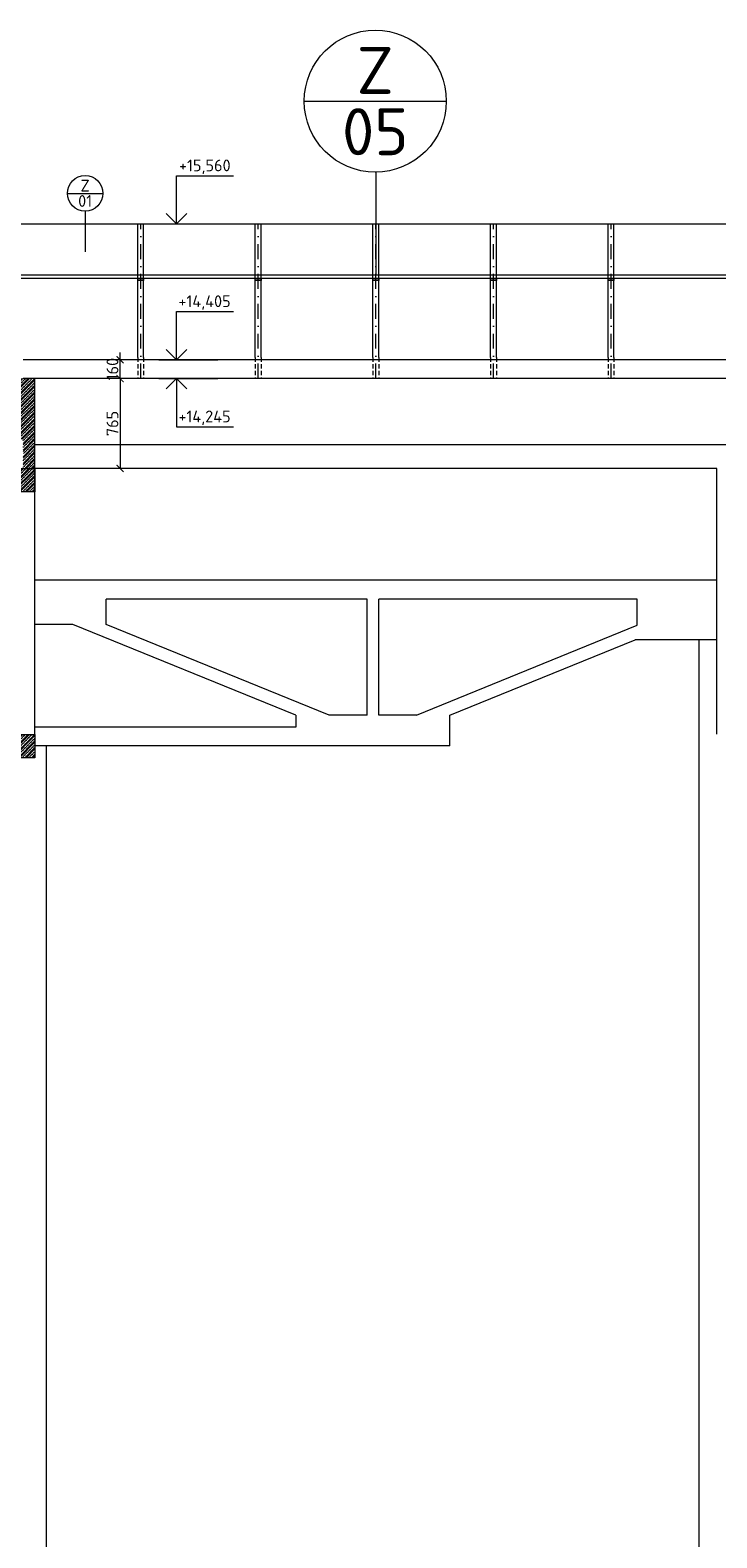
# Model space of a CAD drawing. Header units: millimetres. Extents: x -796345 to 3713765, y -2985421 to 2187451.
# Tile 73 of 256: x 12060 to 17900, y -40250 to -27427. Entities that reach past the tile are written whole.
import ezdxf
from ezdxf.enums import TextEntityAlignment as Align

# ---------------------------------------------------------------- set-up
doc = ezdxf.new("R2010")
doc.units = ezdxf.units.MM
doc.header["$PDMODE"] = 1
doc.linetypes.add('DASHDOT', pattern=[25.4, 12.7, -6.35, 0, -6.35])
doc.linetypes.add('ČÁRKOVANÁ', pattern=[19.05, 12.7, -6.35])
doc.layers.get('Defpoints').update_dxf_attribs({"color": 8})
for name, color, linetype, lineweight in [('A99_N_kce-pohl', 1, 'Continuous', 9), ('A99_N_kce-rez-sil', 6, 'Continuous', 18), ('A99_N_koty-200', 5, 'Continuous', 5), ('A99_N_koty-50-vysk', 160, 'Continuous', 9), ('A99_N_sraf', 252, 'Continuous', 0), ('A99_N_znaceni 200', 5, 'Continuous', 5), ('A99_N_znaceni 50', 5, 'Continuous', 5), ('A99_S_kce-pohl', 7, 'Continuous', 5), ('A99_S_kce-rez-sil', 7, 'Continuous', 15)]:
    doc.layers.add(name, color=color, linetype=linetype, lineweight=lineweight)
doc.styles.add('A99_kota', font='isocpeur.ttf', dxfattribs={"height": 2})
doc.styles.add('A99_popis', font='isocpeur.ttf')
doc.dimstyles.new('A99_kota_200 new', dxfattribs={"dimscale": 200, "dimtxt": 2, "dimasz": 1.2, "dimexe": 0.5, "dimexo": 1.5, "dimgap": 0.3, "dimtad": 1, "dimdec": 0, "dimzin": 3, "dimdsep": 46, "dimtxsty": 'A99_kota', "dimblk": 'ARCHTICK', "dimcen": 2.5, "dimazin": 2, "dimtfac": 0.75, "dimtdec": 0, "dimtmove": 2, "dimatfit": 0, "dimfxl": 4, "dimfxlon": 1, "dimtolj": 1, "dimtzin": 0, "dimlwd": 5, "dimlwe": 5, "dimarcsym": 0})

# ---------------------------------------------------------------- blocks, each defined once
blk = doc.blocks.new('*U34')
at = {"color": 0, "linetype": 'ByBlock', "lineweight": -2}
blk.add_line((-3, 0), (7, 0), dxfattribs=at)
for points in [[(0, 0), (0, 8.2), (0, 8.2), (9.7, 8.2)], [(-1.75, 1.75), (0, 0), (1.75, 1.75)]]:
    blk.add_lwpolyline(points, dxfattribs=at)
at = {"color": 0, "linetype": 'ByBlock', "lineweight": -2, "style": 'A99_kota'}
for tag, p in [('VYSKA', (9.2, 10.95)), ('POPIS', (9.2, 7.7))]:
    blk.add_attdef(tag, text='', height=2, dxfattribs=at).set_placement(p, align=Align.TOP_RIGHT)
blk = doc.blocks.new('*U61')
at = {"color": 0, "linetype": 'ByBlock', "lineweight": -2}
blk.add_line((-3, 0), (7, 0), dxfattribs=at)
for points in [[(-1.75, -1.75), (0, 0), (1.75, -1.75)], [(0, 0), (0, -8.2), (0, -8.2), (9.7, -8.2)]]:
    blk.add_lwpolyline(points, dxfattribs=at)
at = {"color": 0, "linetype": 'ByBlock', "lineweight": -2, "style": 'A99_kota'}
for tag, p in [('VYSKA', (9.2, -5.45)), ('POPIS', (9.2, -8.7))]:
    blk.add_attdef(tag, text='', height=2, dxfattribs=at).set_placement(p, align=Align.TOP_RIGHT)
blk = doc.blocks.new('_ArchTick')
at = {"color": 0, "linetype": 'ByBlock', "const_width": 0.15}
blk.add_lwpolyline([(-0.5, -0.5), (0.5, 0.5)], dxfattribs=at)
blk = doc.blocks.new('*D1916')
at = {"layer": 'A99_N_koty-200', "color": 0, "linetype": 'Continuous', "lineweight": 5, "transparency": 16777216}
for p, q in [((12997.5, -30230), (12800, -30230)), ((12825, -30230), (12825, -30170)), ((12825, -30390), (12825, -30230)), ((12997.5, -30390), (12800, -30390)), ((12825, -30390), (12825, -30450))]:
    blk.add_line(p, q, dxfattribs=at)
at = {"layer": 'Defpoints', "color": 0, "linetype": 'Continuous', "lineweight": 0, "transparency": 16777216}
for p in [(12825, -30230), (13072.5, -30230), (13072.5, -30390)]:
    blk.add_point(p, dxfattribs=at)
at = {"layer": 'A99_N_koty-200', "color": 0, "linetype": 'Continuous', "lineweight": 5, "transparency": 16777216, "xscale": 60, "yscale": 60, "zscale": 60}
for p, rotation in [((12825, -30230), 270), ((12825, -30390), 90)]:
    blk.add_blockref('_ArchTick', p, dxfattribs=dict(at, rotation=rotation))
at = {"layer": 'A99_N_koty-200', "color": 0, "linetype": 'Continuous', "transparency": 16777216, "insert": (12760, -30310), "char_height": 100, "attachment_point": 5, "rotation": 90, "style": 'A99_kota'}
blk.add_mtext('\\A1;160', dxfattribs=at)
blk = doc.blocks.new('*D1919')
at = {"layer": 'A99_N_koty-200', "color": 0, "linetype": 'Continuous', "lineweight": 5, "transparency": 16777216}
for p, q in [((12997.5, -30390), (12800, -30390)), ((12825, -30390), (12825, -31155)), ((12997.5, -31155), (12800, -31155))]:
    blk.add_line(p, q, dxfattribs=at)
at = {"layer": 'Defpoints', "color": 0, "linetype": 'Continuous', "lineweight": 0, "transparency": 16777216}
for p in [(13072.5, -30390), (12825, -31155), (13072.5, -31155)]:
    blk.add_point(p, dxfattribs=at)
at = {"layer": 'A99_N_koty-200', "color": 0, "linetype": 'Continuous', "lineweight": 5, "transparency": 16777216, "xscale": 60, "yscale": 60, "zscale": 60}
for p, rotation in [((12825, -30390), 90), ((12825, -31155), 270)]:
    blk.add_blockref('_ArchTick', p, dxfattribs=dict(at, rotation=rotation))
at = {"layer": 'A99_N_koty-200', "color": 0, "linetype": 'Continuous', "transparency": 16777216, "insert": (12760, -30772.5), "char_height": 100, "attachment_point": 5, "rotation": 90, "style": 'A99_kota'}
blk.add_mtext('\\A1;765', dxfattribs=at)
blk = doc.blocks.new('*U20')
at = {"color": 0, "linetype": 'ByBlock'}
blk.add_line((-3.02, 0), (3.02, 0), dxfattribs=at)
blk.add_circle((0, 0), 3.02, dxfattribs=at)
at = {"color": 0, "linetype": 'ByBlock', "style": 'A99_popis'}
for tag, p in [('KATEGORIE', (0, 1.31)), ('PRVEK', (0, -1.298))]:
    blk.add_attdef(tag, text='', height=2, dxfattribs=at).set_placement(p, align=Align.MIDDLE_CENTER)

msp = doc.modelspace()

# ---------------------------------------------------------------- hatches: boundary and pattern name
at = {"layer": 'A99_N_sraf', "lineweight": 0, "ltscale": 2, "transparency": 33554687}
h = msp.add_hatch(dxfattribs=at)
h.set_pattern_fill('ZELEZOBETON', color=256, scale=8)
h.set_pattern_definition([(45, (6240, 520), (-28.28427, 28.28427), []), (45, (6251.314, 520), (-28.28427, 28.28427), []), (45, (6273.94, 520), (-16.970563, 39.59798), [16, -8, 0, -8])])
h.paths.add_polyline_path([(12100, -31155), (12100, -30390), (11900, -30390), (11900, -30905), (12000, -30905), (12000, -31155)])
h = msp.add_hatch(dxfattribs=at)
h.set_pattern_fill('ZELEZOBETON', color=256, scale=8)
h.set_pattern_definition([(45, (6240, -250), (-28.28427, 28.28427), []), (45, (6251.314, -250), (-28.28427, 28.28427), []), (45, (6273.94, -250), (-16.970563, 39.59798), [16, -8, 0, -8])])
h.paths.add_polyline_path([(12100, -31355), (12100, -31155), (11900, -31155), (11900, -31355)])
h = msp.add_hatch(dxfattribs=at)
h.set_pattern_fill('ZELEZOBETON', color=256, scale=8)
h.set_pattern_definition([(45, (6240, -2450), (-28.28427, 28.28427), []), (45, (6251.314, -2450), (-28.28427, 28.28427), []), (45, (6273.94, -2450), (-16.970563, 39.59798), [16, -8, 0, -8])])
h.paths.add_polyline_path([(12100, -33615), (12100, -33417.3), (11900, -33417.3), (11900, -33615)])

# ---------------------------------------------------------------- linework, layer by layer
at = {"layer": 'A99_N_kce-pohl', "color": 1, "linetype": 'Continuous'}
for p, q in [((12975, -30210), (12975, -29075)), ((13025, -30210), (13025, -29075)), ((13975, -30210), (13975, -29075)), ((14025, -30210), (14025, -29075)), ((14975, -30210), (14975, -29075)), ((15025, -30210), (15025, -29075)), ((15975, -30210), (15975, -29075)), ((16025, -30210), (16025, -29075)), ((16975, -30210), (16975, -29075)), ((17025, -30210), (17025, -29075))]:
    msp.add_line(p, q, dxfattribs=at)
at = {"layer": 'A99_N_kce-pohl', "color": 1, "linetype": 'DASHDOT', "lineweight": 5, "ltscale": 10}
for p, q in [((13000, -30390), (13000, -29075)), ((14000, -30390), (14000, -29075)), ((15000, -30390), (15000, -29075)), ((16000, -30390), (16000, -29075)), ((17000, -30390), (17000, -29075))]:
    msp.add_line(p, q, dxfattribs=at)
at = {"layer": 'A99_N_kce-pohl', "color": 1, "linetype": 'Continuous'}
for points in [[(11930, -29075), (144620, -29075)], [(144550, -30230), (12000, -30230)]]:
    msp.add_lwpolyline(points, dxfattribs=at)
at = {"layer": 'A99_N_kce-pohl', "color": 1, "linetype": 'ČÁRKOVANÁ', "ltscale": 3}
for points in [[(12975, -30210), (12975, -30390)], [(13025, -30210), (13025, -30390)], [(13975, -30210), (13975, -30390)], [(14025, -30210), (14025, -30390)], [(14975, -30210), (14975, -30390)], [(15025, -30210), (15025, -30390)], [(15975, -30210), (15975, -30390)], [(16025, -30210), (16025, -30390)], [(16975, -30210), (16975, -30390)], [(17025, -30210), (17025, -30390)]]:
    msp.add_lwpolyline(points, dxfattribs=at)
at = {"layer": 'A99_N_kce-rez-sil', "color": 1, "linetype": 'Continuous', "flags": 128}
for points in [[(144620, -29510), (11930, -29510)], [(144550, -29540), (11965, -29540)]]:
    msp.add_lwpolyline(points, dxfattribs=at)
at = {"layer": 'A99_N_kce-rez-sil', "color": 1, "linetype": 'Continuous', "lineweight": 9, "flags": 128}
for points in [[(12975, -29540), (13025, -29540), (13025, -29557.5), (12975, -29557.5)], [(13975, -29540), (14025, -29540), (14025, -29557.5), (13975, -29557.5)], [(14975, -29540), (15025, -29540), (15025, -29557.5), (14975, -29557.5)], [(15975, -29540), (16025, -29540), (16025, -29557.5), (15975, -29557.5)], [(16975, -29540), (17025, -29540), (17025, -29557.5), (16975, -29557.5)]]:
    msp.add_lwpolyline(points, close=True, dxfattribs=at)
at = {"layer": 'A99_N_znaceni 200', "lineweight": 5}
msp.add_lwpolyline([(15000, -28635), (15000, -29510)], dxfattribs=at)
at = {"layer": 'A99_N_znaceni 50'}
msp.add_lwpolyline([(12527.5, -28966), (12527.5, -29312.5)], dxfattribs=at)
at = {"layer": 'A99_S_kce-pohl', "linetype": 'Continuous'}
for p, q in [((6100, -31155), (12100, -31155)), ((12100, -33415), (12100, -31155)), ((17900, -31155), (12100, -31155)), ((17900, -33415), (17900, -31155)), ((17900, -32105), (12100, -32105)), ((14925, -32265.9), (12707.3, -32265.9)), ((12707.3, -32480.9), (12707.3, -32265.9)), ((14925, -33253.1), (14925, -32265.9)), ((17223.2, -32265.9), (15025, -32265.9)), ((15025, -33253.1), (15025, -32265.9)), ((17223.2, -32488.9), (17223.2, -32265.9)), ((12423.3, -32480.9), (12100, -32480.9)), ((14319.5, -33253.1), (12423.3, -32480.9)), ((14603.5, -33253.1), (12707.3, -32480.9)), ((15346.5, -33253.1), (17223.2, -32488.9)), ((15630.5, -33253.1), (17205.2, -32611.9)), ((17750, -32611.9), (17205.2, -32611.9)), ((17750, -44635), (17750, -32611.9)), ((17900, -32611.9), (17750, -32611.9)), ((14319.5, -33253.1), (14319.5, -33354.1)), ((14925, -33253.1), (14603.5, -33253.1)), ((15346.5, -33253.1), (15025, -33253.1)), ((15630.5, -33515), (15630.5, -33253.1)), ((14319.5, -33354.1), (12100, -33354.1)), ((12200, -44635), (12200, -33515))]:
    msp.add_line(p, q, dxfattribs=at)
for points in [[(144450, -30390), (12100, -30390)], [(12100, -30950), (144450, -30950)], [(15630.5, -33515), (12100, -33515)]]:
    msp.add_lwpolyline(points, dxfattribs=at)
at = {"layer": 'A99_S_kce-rez-sil', "linetype": 'Continuous', "flags": 128}
for points in [[(12100, -30390), (12000, -30390)], [(12100, -31155), (12100, -30390)], [(12100, -31155), (12100, -31355), (11900, -31355), (11900, -31155)]]:
    msp.add_lwpolyline(points, dxfattribs=at)
msp.add_lwpolyline([(11900, -33417.3), (12100, -33417.3), (12100, -33615), (11900, -33615)], close=True, dxfattribs=at)

# ---------------------------------------------------------------- block references
at = {"layer": 'A99_N_koty-50-vysk', "lineweight": 5, "xscale": 50, "yscale": 50, "zscale": 50}
for name, p, values in [('*U34', (13305, -29075), {'VYSKA': '+15,560'}), ('*U34', (13305, -30230), {'VYSKA': '+14,405'}), ('*U61', (13305, -30390), {'VYSKA': '+14,245'})]:
    msp.add_blockref(name, p, dxfattribs=at).add_auto_attribs(values)
at = {"layer": 'A99_N_znaceni 200', "xscale": 200, "yscale": 200, "zscale": 200}
msp.add_blockref('*U20', (14995, -28031), dxfattribs=at).add_auto_attribs({'KATEGORIE': 'Z', 'PRVEK': '05'})
at = {"layer": 'A99_N_znaceni 50', "xscale": 50, "yscale": 50, "zscale": 50}
msp.add_blockref('*U20', (12527.5, -28815), dxfattribs=at).add_auto_attribs({'KATEGORIE': 'Z', 'PRVEK': '01'})

# ---------------------------------------------------------------- dimensions: what is measured, and where the dimension line sits
at = {"layer": 'A99_N_koty-200', "linetype": 'Continuous'}
for base, p2, picture, middle in [((12825, -30230), (13072.5, -30230), '*D1916', (12760, -30310)), ((12825, -31155), (13072.5, -31155), '*D1919', (12760, -30772.5))]:
    dim = msp.add_linear_dim(base=base, p1=(13072.5, -30390), p2=p2, angle=90, dimstyle='A99_kota_200 new', override={"dimscale": 0, "dimtix": 1, "dimtofl": 1, "dimtmove": 2, "dimatfit": 0}, dxfattribs=at)
    dim.commit()
    dim.dimension.update_dxf_attribs({"geometry": picture, "text_midpoint": middle})

doc.saveas('drawing.dxf')
